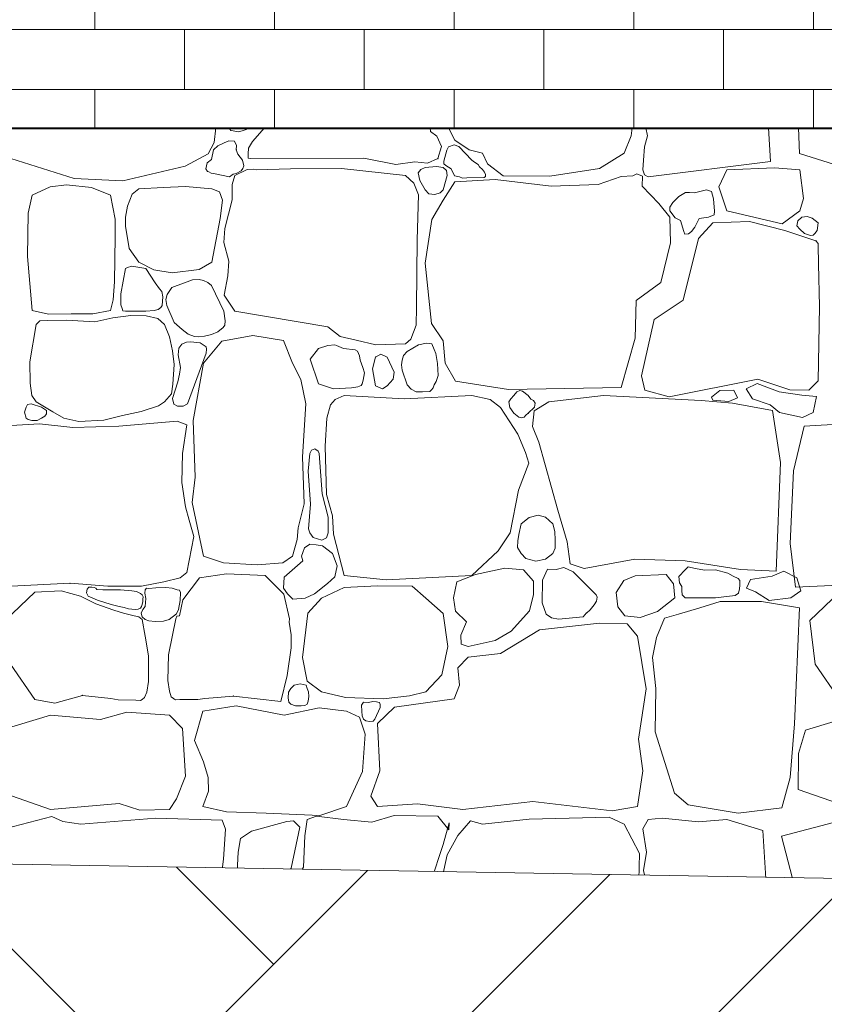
# Model space of a CAD drawing. Header units: millimetres. Extents: x 16408 to 39505, y -6861 to 26364.
# Tile 7 of 85: x 19848 to 20748, y -5560 to -4458. Entities that reach past the tile are written whole.
import ezdxf

# ---------------------------------------------------------------- set-up
doc = ezdxf.new("R2010")
doc.units = ezdxf.units.MM
doc.header["$MEASUREMENT"] = 0
doc.linetypes.add('Wipeout_Contour', pattern=[1000, 0, -1000])
doc.layers.add('0_Nr_pióra__102', color=7, linetype='Continuous', lineweight=5, true_color=0xcccccc)
doc.layers.add('_elementy3d_Nr_pióra__102', color=7, linetype='Continuous', lineweight=5, true_color=0xcccccc)
for name, color, linetype, lineweight in [('0_Nr_pióra__2', 8, 'Continuous', 5), ('0_Nr_pióra__93', 7, 'Continuous', 13), ('_elementy3d_Nr_pióra__2', 8, 'Continuous', 5)]:
    doc.layers.add(name, color=color, linetype=linetype, lineweight=lineweight)
doc.layers.add('_elementy3d', color=7, linetype='Continuous')

# ---------------------------------------------------------------- blocks, each defined once
blk = doc.blocks.new('*X2')
at = {"layer": '_elementy3d_Nr_pióra__102', "color": 254, "linetype": 'Continuous', "lineweight": 5, "true_color": 0xcccccc}
for p, q in [((20067, -4578.7), (20065.2, -4595.4)), ((20081.4, -4578.7), (20081.6, -4578.8)), ((20081.6, -4578.8), (20083.8, -4581.8)), ((20083.8, -4581.8), (20086.6, -4582.4)), ((20086.6, -4582.4), (20092.2, -4583.4)), ((20092.2, -4583.4), (20096.7, -4582.1)), ((20096.7, -4582.1), (20106.4, -4578.7)), ((20121.7, -4578.7), (20108.3, -4594.2)), ((20307.4, -4582.8), (20306.8, -4578.7)), ((20314.4, -4588.3), (20307.4, -4582.8)), ((20327.6, -4578.7), (20334.4, -4592.7)), ((20531.8, -4588), (20532.9, -4578.7)), ((20548, -4578.7), (20550, -4587.7)), ((20687.8, -4616.5), (20685.5, -4578.7)), ((20720, -4607.6), (20718.8, -4578.7)), ((20081.7, -4593.6), (20076.4, -4595.8)), ((20088.2, -4593.7), (20081.7, -4593.6)), ((20090.3, -4598.6), (20088.2, -4593.7)), ((20108.3, -4594.2), (20103.9, -4601.7)), ((20319.6, -4599.6), (20314.4, -4588.3)), ((20334.4, -4592.7), (20350.5, -4603.4)), ((20523.9, -4607.3), (20531.8, -4588)), ((20550, -4587.7), (20546.5, -4600.1)), ((20065.2, -4595.4), (20058.5, -4607.8)), ((20064.7, -4603.4), (20062.2, -4614.2)), ((20069.3, -4599), (20064.7, -4603.4)), ((20076.4, -4595.8), (20069.3, -4599)), ((20090, -4603.4), (20090.3, -4598.6)), ((20091.7, -4608.3), (20090, -4603.4)), ((20103.9, -4601.7), (20103.3, -4608)), ((20315.6, -4613.3), (20319.6, -4599.6)), ((20325.4, -4603.9), (20322.2, -4616.2)), ((20327.6, -4600.1), (20325.4, -4603.9)), ((20333.6, -4598), (20327.6, -4600.1)), ((20338.9, -4599.6), (20333.6, -4598)), ((20353.4, -4614.9), (20338.9, -4599.6)), ((20350.5, -4603.4), (20365.4, -4607.3)), ((20546.5, -4600.1), (20545.5, -4615.2)), ((19908.9, -4635.5), (19820, -4607.6)), ((20058.5, -4607.8), (20033, -4621.9)), ((20062.2, -4614.2), (20057.5, -4618)), ((20096.9, -4615.2), (20091.7, -4608.3)), ((20098.4, -4621.5), (20096.9, -4615.2)), ((20103.3, -4608), (20103.2, -4612.9)), ((20103.2, -4612.9), (20105.8, -4613.3)), ((20105.8, -4613.3), (20232.6, -4613)), ((20232.6, -4613), (20268.6, -4620)), ((20268.6, -4620), (20289.9, -4617)), ((20289.9, -4617), (20304, -4618.5)), ((20304, -4618.5), (20315.6, -4613.3)), ((20322.2, -4616.2), (20322.4, -4619.3)), ((20356.5, -4617.2), (20353.4, -4614.9)), ((20365.4, -4607.3), (20371.1, -4619)), ((20496.2, -4624.4), (20523.9, -4607.3)), ((20545.5, -4615.2), (20544.9, -4625.8)), ((20550.9, -4633.6), (20687.8, -4616.5)), ((20808.9, -4635.5), (20720, -4607.6)), ((20033, -4621.9), (19963.2, -4638.2)), ((20057.5, -4618), (20056.1, -4624.7)), ((20056.1, -4624.7), (20058, -4627.8)), ((20058, -4627.8), (20059.3, -4628.2)), ((20102.1, -4625.5), (20088.5, -4632.3)), ((20090, -4629.9), (20095.5, -4626.9)), ((20095.5, -4626.9), (20097.3, -4624.3)), ((20097.3, -4624.3), (20098.4, -4621.5)), ((20109, -4625.1), (20102.1, -4625.5)), ((20112.3, -4625.7), (20109, -4625.1)), ((20150.7, -4624.7), (20112.3, -4625.7)), ((20207.9, -4624.4), (20150.7, -4624.7)), ((20279.2, -4632.3), (20207.9, -4624.4)), ((20296.4, -4625.5), (20293.6, -4629.4)), ((20301.5, -4623.4), (20296.4, -4625.5)), ((20314.1, -4622.1), (20301.5, -4623.4)), ((20321.6, -4623.4), (20314.1, -4622.1)), ((20325.2, -4626.8), (20321.6, -4623.4)), ((20322.4, -4619.3), (20324.3, -4621)), ((20324.3, -4621), (20330.4, -4624.7)), ((20326.1, -4632.2), (20325.2, -4626.8)), ((20330.4, -4624.7), (20334.3, -4632.7)), ((20360.8, -4620), (20356.5, -4617.2)), ((20362.3, -4622.7), (20360.8, -4620)), ((20365.4, -4625.4), (20362.3, -4622.7)), ((20367.7, -4628.6), (20365.4, -4625.4)), ((20371.1, -4619), (20388.7, -4632.6)), ((20440.7, -4633.1), (20496.2, -4624.4)), ((20544.9, -4625.8), (20546.6, -4631.4)), ((20638.6, -4625.8), (20630, -4644.8)), ((20692, -4623.8), (20638.6, -4625.8)), ((20720.3, -4625.8), (20692, -4623.8)), ((20724.4, -4658), (20720.3, -4625.8)), ((19963.2, -4638.2), (19908.9, -4635.5)), ((20059.3, -4628.2), (20062, -4629.6)), ((20062, -4629.6), (20064.7, -4629.9)), ((20064.7, -4629.9), (20082.5, -4633.8)), ((20082.5, -4633.8), (20086.4, -4630.9)), ((20088.5, -4632.3), (20085.6, -4642.3)), ((20086.4, -4630.9), (20090, -4629.9)), ((20288.8, -4640.8), (20279.2, -4632.3)), ((20293.6, -4629.4), (20295.4, -4637.9)), ((20295.4, -4637.9), (20301.5, -4648.2)), ((20321.6, -4648.2), (20326.1, -4632.2)), ((20334.3, -4632.7), (20339.9, -4633.8)), ((20379.5, -4636.8), (20334.4, -4639.3)), ((20339.9, -4633.8), (20343.2, -4635.2)), ((20343.2, -4635.2), (20348.1, -4634.9)), ((20348.1, -4634.9), (20367.5, -4634.3)), ((20367.5, -4634.3), (20369, -4633.2)), ((20368.9, -4631.2), (20367.7, -4628.6)), ((20369, -4633.2), (20368.9, -4631.2)), ((20442.4, -4644), (20379.5, -4636.8)), ((20388.7, -4632.6), (20440.7, -4633.1)), ((20520.7, -4633.3), (20494.7, -4642.2)), ((20533.8, -4632.5), (20520.7, -4633.3)), ((20538.2, -4630.2), (20533.8, -4632.5)), ((20544.6, -4632.9), (20538.2, -4630.2)), ((20544.2, -4644), (20544.6, -4632.9)), ((20546.6, -4631.4), (20550.9, -4633.6)), ((19882, -4644.8), (19861.7, -4654.4)), ((19900.2, -4642.7), (19882, -4644.8)), ((19928, -4645.5), (19900.2, -4642.7)), ((19949.4, -4654.4), (19928, -4645.5)), ((19981.2, -4647.2), (19973.7, -4653.1)), ((20008.1, -4645.5), (19981.2, -4647.2)), ((20033.4, -4644.6), (20008.1, -4645.5)), ((20062.6, -4647.2), (20033.4, -4644.6)), ((20071.3, -4650.5), (20062.6, -4647.2)), ((20085.6, -4642.3), (20085.3, -4659.4)), ((20293.8, -4653.8), (20288.8, -4640.8)), ((20301.5, -4648.2), (20305.5, -4652.8)), ((20318.1, -4651.6), (20321.6, -4648.2)), ((20334.4, -4639.3), (20321.6, -4659.8)), ((20494.7, -4642.2), (20442.4, -4644)), ((20562.6, -4663.5), (20544.2, -4644)), ((20616.1, -4648.2), (20602.7, -4651.7)), ((20621.7, -4650.1), (20616.1, -4648.2)), ((20623.9, -4658.4), (20621.7, -4650.1)), ((20630, -4644.8), (20638.6, -4671.9)), ((19861.7, -4654.4), (19857.4, -4674.5)), ((19954.6, -4681.1), (19949.4, -4654.4)), ((19973.7, -4653.1), (19968.2, -4666.7)), ((20074.5, -4659.7), (20071.3, -4650.5)), ((20072.1, -4680.3), (20074.5, -4659.7)), ((20085.3, -4659.4), (20077.2, -4691.5)), ((20292.5, -4704.2), (20293.8, -4653.8)), ((20305.5, -4652.8), (20312, -4653.5)), ((20321.6, -4659.8), (20308.7, -4681.6)), ((20312, -4653.5), (20318.1, -4651.6)), ((20585.1, -4655.8), (20578.4, -4662.5)), ((20592.4, -4651.2), (20585.1, -4655.8)), ((20597, -4651.1), (20592.4, -4651.2)), ((20602.7, -4651.7), (20597, -4651.1)), ((20624.8, -4672), (20623.9, -4658.4)), ((20720.3, -4671.9), (20724.4, -4658)), ((19968.2, -4666.7), (19966.1, -4678.8)), ((20574.9, -4678.7), (20562.6, -4663.5)), ((20578.4, -4662.5), (20574.9, -4667.7)), ((20574.9, -4667.7), (20574.9, -4671.9)), ((20574.9, -4671.9), (20580.8, -4679.5)), ((20624.6, -4676.1), (20624.8, -4672)), ((20638.6, -4671.9), (20700.5, -4686.5)), ((20700.5, -4686.5), (20720.3, -4671.9)), ((19857.4, -4674.5), (19856.4, -4723)), ((19954.4, -4700.9), (19954.6, -4681.1)), ((19966.1, -4678.8), (19966.3, -4689)), ((20062.6, -4729.2), (20072.1, -4680.3)), ((20308.7, -4681.6), (20301.5, -4730.4)), ((20575.9, -4707.6), (20574.9, -4678.7)), ((20580.8, -4679.5), (20586.8, -4682.5)), ((20586.8, -4682.5), (20590.5, -4694.8)), ((20602.8, -4689.9), (20607.7, -4680.5)), ((20607.7, -4680.5), (20618.3, -4678.7)), ((20618.3, -4678.7), (20624.6, -4676.1)), ((20717.2, -4688.6), (20718.2, -4682.8)), ((20718.2, -4682.8), (20722.6, -4678.7)), ((20722.6, -4678.7), (20728.6, -4678)), ((20728.6, -4678), (20734.2, -4680)), ((20734.2, -4680), (20740.8, -4685.1)), ((19966.3, -4689), (19970.4, -4714.1)), ((20077.2, -4691.5), (20076.1, -4707.2)), ((20599.3, -4694.9), (20602.8, -4689.9)), ((20623, -4685.1), (20607.1, -4702.9)), ((20664.1, -4683.6), (20623, -4685.1)), ((20703.7, -4693.8), (20664.1, -4683.6)), ((20730.5, -4702.9), (20703.7, -4693.8)), ((20720.3, -4692.4), (20717.2, -4688.6)), ((20725.8, -4697), (20720.3, -4692.4)), ((20739.7, -4693.6), (20737.1, -4697.3)), ((20740.8, -4685.1), (20739.7, -4693.6)), ((19953.7, -4751.1), (19954.4, -4700.9)), ((20291.8, -4779.6), (20292.5, -4704.2)), ((20607.1, -4702.9), (20589.8, -4771.8)), ((20590.5, -4694.8), (20591.9, -4698)), ((20591.9, -4698), (20595.8, -4697.6)), ((20595.8, -4697.6), (20599.3, -4694.9)), ((20732.5, -4699.4), (20725.8, -4697)), ((20738.5, -4705.2), (20730.5, -4702.9)), ((20735.5, -4699.1), (20732.5, -4699.4)), ((20737.1, -4697.3), (20735.5, -4699.1)), ((20741.1, -4708.2), (20738.5, -4705.2)), ((19970.4, -4714.1), (19981.2, -4729.2)), ((20076.1, -4707.2), (20081.6, -4728.2)), ((20564.8, -4752), (20575.9, -4707.6)), ((20741.1, -4710.6), (20741.1, -4708.2)), ((20741.4, -4730.9), (20741.1, -4710.6)), ((19856.4, -4723), (19861.7, -4783.2)), ((19966.3, -4736.4), (19961, -4764.8)), ((19968.2, -4735.1), (19966.3, -4736.4)), ((19973.3, -4733.7), (19968.2, -4735.1)), ((19988.9, -4736.4), (19973.3, -4733.7)), ((19981.2, -4729.2), (19998, -4737.8)), ((19999.5, -4752.4), (19988.9, -4736.4)), ((19998, -4737.8), (20018.5, -4741.1)), ((20018.5, -4741.1), (20048.6, -4737.5)), ((20048.6, -4737.5), (20062.6, -4729.2)), ((20081.6, -4728.2), (20080.7, -4744.6)), ((20301.5, -4730.4), (20308.4, -4798)), ((20742.4, -4778.7), (20741.4, -4730.9)), ((20040.9, -4749), (20017.9, -4757.4)), ((20048.5, -4748.7), (20040.9, -4749)), ((20053.3, -4749.8), (20048.5, -4748.7)), ((20080.7, -4744.6), (20076.4, -4766.1)), ((19952.2, -4771.2), (19953.7, -4751.1)), ((20004.1, -4758.9), (19999.5, -4752.4)), ((20006.9, -4762), (20004.1, -4758.9)), ((20017.9, -4757.4), (20012.6, -4765.5)), ((20058.4, -4752), (20053.3, -4749.8)), ((20062.5, -4755.4), (20058.4, -4752)), ((20076, -4784), (20062.5, -4755.4)), ((20537.3, -4772.3), (20564.8, -4752)), ((19949.4, -4783.2), (19952.2, -4771.2)), ((19961, -4764.8), (19960.8, -4776.9)), ((20007.8, -4768), (20006.9, -4762)), ((20007, -4777.8), (20007.8, -4768)), ((20012.6, -4765.5), (20011.4, -4770.9)), ((20011.4, -4770.9), (20012.3, -4777.6)), ((20076.4, -4766.1), (20088.5, -4783.9)), ((19960.8, -4776.9), (19962.3, -4781.1)), ((19962.3, -4781.1), (19963.3, -4783.5)), ((19998.2, -4783.2), (20002.6, -4782.2)), ((20002.6, -4782.2), (20005.8, -4779.8)), ((20005.8, -4779.8), (20007, -4777.8)), ((20012.3, -4777.6), (20020.6, -4796.8)), ((20291.3, -4799.7), (20291.8, -4779.6)), ((20536.3, -4814.1), (20537.3, -4772.3)), ((20589.8, -4771.8), (20557.6, -4793.3)), ((20740.9, -4862.2), (20742.4, -4778.7)), ((19861.7, -4783.2), (19879.9, -4787.3)), ((19879.9, -4787.3), (19905.4, -4787)), ((19905.4, -4787), (19929.5, -4786.9)), ((19929.5, -4786.9), (19949.4, -4783.2)), ((19951.8, -4791.7), (19931.8, -4796.1)), ((19972.2, -4788.9), (19951.8, -4791.7)), ((19963.3, -4783.5), (19966.3, -4784)), ((19966.3, -4784), (19988.9, -4784)), ((19989.2, -4789.2), (19972.2, -4788.9)), ((19988.9, -4784), (19998.2, -4783.2)), ((20002.4, -4792.1), (19989.2, -4789.2)), ((20009.6, -4798.9), (20002.4, -4792.1)), ((20077.7, -4794.9), (20076, -4784)), ((20088.5, -4783.9), (20192.5, -4801.6)), ((20557.6, -4793.3), (20543.5, -4856.5)), ((19866.4, -4798.9), (19859.1, -4840.8)), ((19870.2, -4794.7), (19866.4, -4798.9)), ((19879.2, -4794.4), (19870.2, -4794.7)), ((19900, -4794.1), (19879.2, -4794.4)), ((19931.8, -4796.1), (19900, -4794.1)), ((20015.4, -4812.6), (20009.6, -4798.9)), ((20020.6, -4796.8), (20029.5, -4804.4)), ((20029.5, -4804.4), (20036.4, -4809.8)), ((20069.4, -4807.2), (20075.4, -4802.2)), ((20075.4, -4802.2), (20077.1, -4799.6)), ((20077.1, -4799.6), (20077.7, -4794.9)), ((20192.5, -4801.6), (20206.3, -4812.5)), ((20285.3, -4815.5), (20291.3, -4799.7)), ((20308.4, -4798), (20321.3, -4817.1)), ((20018.8, -4828.6), (20015.4, -4812.6)), ((20036.4, -4809.8), (20043.2, -4812.3)), ((20043.2, -4812.3), (20047.4, -4812.6)), ((20047.4, -4812.6), (20054.6, -4812.1)), ((20054.6, -4812.1), (20062.2, -4810.3)), ((20062.2, -4810.3), (20069.4, -4807.2)), ((20108.6, -4811.4), (20073.9, -4817.8)), ((20142.7, -4816.9), (20108.6, -4811.4)), ((20206.3, -4812.5), (20224.1, -4816.7)), ((20520.7, -4869.6), (20536.3, -4814.1)), ((20025.9, -4825.3), (20025.2, -4833)), ((20029, -4821), (20025.9, -4825.3)), ((20034.3, -4818.8), (20029, -4821)), ((20039, -4818.2), (20034.3, -4818.8)), ((20049.6, -4819.4), (20039, -4818.2)), ((20056.4, -4823.8), (20049.6, -4819.4)), ((20073.9, -4817.8), (20053.3, -4842.1)), ((20056.7, -4826.7), (20056.4, -4823.8)), ((20152.9, -4842.1), (20142.7, -4816.9)), ((20181.9, -4826), (20172.7, -4837.7)), ((20192.4, -4822.4), (20181.9, -4826)), ((20200.4, -4821.8), (20192.4, -4822.4)), ((20202.2, -4822.6), (20200.4, -4821.8)), ((20210.1, -4826), (20202.2, -4822.6)), ((20223, -4827.5), (20210.1, -4826)), ((20224.1, -4816.7), (20246.1, -4821.7)), ((20246.1, -4821.7), (20279.2, -4820.6)), ((20279.2, -4820.6), (20285.3, -4815.5)), ((20293.9, -4821.8), (20281.2, -4829.2)), ((20302.7, -4819.8), (20293.9, -4821.8)), ((20308.9, -4820.7), (20302.7, -4819.8)), ((20311.4, -4826.8), (20308.9, -4820.7)), ((20321.3, -4817.1), (20323.8, -4842.1)), ((20020.7, -4843.8), (20018.8, -4828.6)), ((20025.2, -4833), (20027.5, -4847)), ((20035.5, -4887.9), (20056.3, -4830.9)), ((20056.3, -4830.9), (20056.7, -4826.7)), ((20225.5, -4828.7), (20223, -4827.5)), ((20227.8, -4834.2), (20225.5, -4828.7)), ((20228.7, -4838.9), (20227.8, -4834.2)), ((20245.8, -4835.4), (20242.6, -4848.6)), ((20251.9, -4832.2), (20245.8, -4835.4)), ((20258.9, -4835.4), (20251.9, -4832.2)), ((20266.8, -4852.3), (20258.9, -4835.4)), ((20277.1, -4833.5), (20275.6, -4838.9)), ((20281.2, -4829.2), (20277.1, -4833.5)), ((20313.2, -4831.4), (20311.4, -4826.8)), ((20315.3, -4842.7), (20313.2, -4831.4)), ((19859.1, -4840.8), (19859.5, -4864.6)), ((20019.1, -4865.9), (20020.7, -4843.8)), ((20027.5, -4847), (20026.4, -4854.4)), ((20053.3, -4842.1), (20041.7, -4906.5)), ((20162.1, -4860.7), (20152.9, -4842.1)), ((20172.7, -4837.7), (20181.9, -4865.4)), ((20231.8, -4847), (20228.7, -4838.9)), ((20233.4, -4853), (20231.8, -4847)), ((20275.6, -4838.9), (20274.8, -4844.1)), ((20274.8, -4844.1), (20275.7, -4850)), ((20315.9, -4856), (20315.3, -4842.7)), ((20323.8, -4842.1), (20335.4, -4862.4)), ((20026.4, -4854.4), (20024.8, -4863)), ((20232.1, -4861.4), (20233.4, -4853)), ((20242.6, -4848.6), (20245.8, -4867.6)), ((20265.6, -4860.2), (20266.8, -4852.3)), ((20275.7, -4850), (20281.2, -4866.4)), ((20313.6, -4862.6), (20315.9, -4856)), ((20543.5, -4856.5), (20547.2, -4872.6)), ((19859.5, -4864.6), (19861.5, -4878.5)), ((20017.5, -4876.4), (20019.1, -4865.9)), ((20024.8, -4863), (20018.7, -4881.8)), ((20167.8, -4887.9), (20162.1, -4860.7)), ((20181.9, -4865.4), (20198.7, -4871.1)), ((20198.7, -4871.1), (20219, -4869.9)), ((20219, -4869.9), (20226.2, -4868.6)), ((20226.2, -4868.6), (20229.6, -4867.3)), ((20229.6, -4867.3), (20230.7, -4865.4)), ((20230.7, -4865.4), (20232.1, -4861.4)), ((20245.8, -4867.6), (20253.6, -4870.9)), ((20253.6, -4870.9), (20258.9, -4867.6)), ((20258.9, -4867.6), (20265.6, -4860.2)), ((20281.2, -4866.4), (20285.8, -4871.4)), ((20308.4, -4872.1), (20310.2, -4869.7)), ((20310.2, -4869.7), (20311.4, -4866.4)), ((20311.4, -4866.4), (20313.6, -4862.6)), ((20335.4, -4862.4), (20394.6, -4871.6)), ((20394.6, -4871.6), (20520.7, -4869.6)), ((20574.4, -4880), (20673.5, -4860.2)), ((20672.6, -4864.9), (20660.5, -4871.1)), ((20697.3, -4874.4), (20672.6, -4864.9)), ((20673.5, -4860.2), (20709.2, -4872.1)), ((20730.5, -4872.6), (20740.9, -4862.2)), ((19861.5, -4878.5), (19866.4, -4885.4)), ((20009.6, -4885.4), (20017.5, -4876.4)), ((20210.6, -4878.5), (20200.7, -4883)), ((20278, -4882.2), (20210.6, -4878.5)), ((20353.4, -4878.5), (20278, -4882.2)), ((20285.8, -4871.4), (20291.1, -4874.2)), ((20291.1, -4874.2), (20298.5, -4874.3)), ((20298.5, -4874.3), (20306.7, -4874.1)), ((20306.7, -4874.1), (20308.4, -4872.1)), ((20374.1, -4883), (20353.4, -4878.5)), ((20400.6, -4878.5), (20397, -4882.2)), ((20403.9, -4874.3), (20400.6, -4878.5)), ((20407.1, -4872.9), (20403.9, -4874.3)), ((20410.2, -4873.6), (20407.1, -4872.9)), ((20416.7, -4878.5), (20410.2, -4873.6)), ((20419.4, -4882.4), (20416.7, -4878.5)), ((20500.9, -4878.5), (20439.7, -4885.7)), ((20610.1, -4884), (20500.9, -4878.5)), ((20547.2, -4872.6), (20574.4, -4880)), ((20621.7, -4880.2), (20630.8, -4872.9)), ((20623.2, -4883.5), (20621.7, -4880.2)), ((20630.8, -4872.9), (20646.7, -4872.3)), ((20650.8, -4881.1), (20641.1, -4885)), ((20646.7, -4872.3), (20650.8, -4881.1)), ((20660.5, -4871.1), (20667.6, -4882.3)), ((20722.7, -4877.9), (20697.3, -4874.4)), ((20709.2, -4872.1), (20730.5, -4872.6)), ((20739.1, -4879.7), (20722.7, -4877.9)), ((20735.3, -4897.6), (20739.1, -4879.7)), ((19854.9, -4891.5), (19853.2, -4897.1)), ((19856.6, -4888.5), (19854.9, -4891.5)), ((19860.6, -4887.8), (19856.6, -4888.5)), ((19872.3, -4891.5), (19860.6, -4887.8)), ((19866.4, -4885.4), (19884.7, -4896.9)), ((19877.9, -4895.2), (19872.3, -4891.5)), ((19983.5, -4896.4), (20003, -4890.1)), ((20003, -4890.1), (20009.6, -4885.4)), ((20018.7, -4881.8), (20020.1, -4888.2)), ((20020.1, -4888.2), (20024.4, -4890.5)), ((20024.4, -4890.5), (20030.5, -4890.2)), ((20030.5, -4890.2), (20035.5, -4887.9)), ((20164, -4947.1), (20167.8, -4887.9)), ((20195.5, -4888.9), (20191.3, -4903.8)), ((20200.7, -4883), (20195.5, -4888.9)), ((20385.5, -4891.9), (20374.1, -4883)), ((20405, -4921.9), (20385.5, -4891.9)), ((20397, -4882.2), (20394.9, -4885.5)), ((20394.9, -4885.5), (20396, -4891.7)), ((20396, -4891.7), (20400.6, -4898.3)), ((20416.7, -4898.3), (20423.7, -4891.5)), ((20422.4, -4884), (20419.4, -4882.4)), ((20424.3, -4887.2), (20422.4, -4884)), ((20439.7, -4885.7), (20423.1, -4895.6)), ((20423.7, -4891.5), (20424.3, -4887.2)), ((20645, -4887.2), (20610.1, -4884)), ((20641.1, -4885), (20623.2, -4883.5)), ((20689.8, -4895.1), (20645, -4887.2)), ((20667.6, -4882.3), (20687.3, -4888.8)), ((20687.3, -4888.8), (20697.6, -4897.6)), ((19853.2, -4897.1), (19854.9, -4903.7)), ((19872.3, -4903.7), (19876, -4901.5)), ((19876, -4901.5), (19877.6, -4898.8)), ((19877.6, -4898.8), (19877.9, -4895.2)), ((19884.7, -4896.9), (19897, -4903.7)), ((19942, -4906.1), (19962.9, -4900.9)), ((19962.9, -4900.9), (19983.5, -4896.4)), ((20400.6, -4898.3), (20406.2, -4902.8)), ((20406.2, -4902.8), (20409, -4903.6)), ((20409, -4903.6), (20411.9, -4902.7)), ((20411.9, -4902.7), (20414, -4900.6)), ((20414, -4900.6), (20416.7, -4898.3)), ((20423.1, -4895.6), (20421.4, -4913.2)), ((20698.8, -4953.3), (20689.8, -4895.1)), ((20697.6, -4897.6), (20723.5, -4902.9)), ((20723.5, -4902.9), (20735.3, -4897.6)), ((19869.9, -4910.2), (19825.1, -4912.9)), ((19854.9, -4903.7), (19857.3, -4905.4)), ((19857.3, -4905.4), (19861.3, -4906.3)), ((19861.3, -4906.3), (19867.2, -4906.6)), ((19867.2, -4906.6), (19872.3, -4903.7)), ((19907.2, -4914.4), (19869.9, -4910.2)), ((19897, -4903.7), (19914.1, -4907.6)), ((19958.8, -4912.7), (19907.2, -4914.4)), ((19914.1, -4907.6), (19942, -4906.1)), ((20024, -4907), (19958.8, -4912.7)), ((20034.9, -4911.1), (20024, -4907)), ((20029.8, -4943.2), (20034.9, -4911.1)), ((20041.7, -4906.5), (20044.2, -4969.7)), ((20191.3, -4903.8), (20189.6, -4935)), ((20421.4, -4913.2), (20428.4, -4930.8)), ((20725.1, -4912.9), (20713.4, -4962.7)), ((20769.9, -4910.2), (20725.1, -4912.9)), ((20413.7, -4942.2), (20405, -4921.9)), ((20189.6, -4935), (20190.8, -4989.2)), ((20428.4, -4930.8), (20449.9, -5006.6)), ((20029.3, -4975.7), (20029.8, -4943.2)), ((20166, -4999.6), (20164, -4947.1)), ((20172.2, -4943.2), (20170.4, -4963.3)), ((20174.1, -4939.7), (20172.2, -4943.2)), ((20178, -4938.3), (20174.1, -4939.7)), ((20181.8, -4940.8), (20178, -4938.3)), ((20182.9, -4943.2), (20181.8, -4940.8)), ((20186, -4988.6), (20182.9, -4943.2)), ((20417.2, -4954.1), (20413.7, -4942.2)), ((20405.8, -4984.5), (20417.2, -4954.1)), ((20694.1, -5074.9), (20698.8, -4953.3)), ((20044.2, -4969.7), (20040.7, -4998.2)), ((20170.4, -4963.3), (20173.1, -4999.9)), ((20713.4, -4962.7), (20709.5, -5044.1)), ((20033.1, -5002.9), (20029.3, -4975.7)), ((20192.8, -5014.7), (20186, -4988.6)), ((20190.8, -4989.2), (20197.5, -5013)), ((20396.4, -5032.1), (20405.8, -4984.5)), ((20040.7, -4998.2), (20053.3, -5058.1)), ((20159.3, -5026.6), (20166, -4999.6)), ((20173.1, -4999.9), (20171, -5027.5)), ((20037.3, -5018.1), (20033.1, -5002.9)), ((20197.5, -5013), (20198.7, -5033.6)), ((20427.9, -5012.2), (20417.6, -5015.1)), ((20436.1, -5014.6), (20427.9, -5012.2)), ((20449.9, -5006.6), (20460.3, -5042.2)), ((20042.6, -5036.1), (20037.3, -5018.1)), ((20192.7, -5032.1), (20192.8, -5014.7)), ((20408.9, -5022.2), (20406.1, -5033.9)), ((20417.6, -5015.1), (20408.9, -5022.2)), ((20444.1, -5022.2), (20436.1, -5014.6)), ((20446.4, -5030.8), (20444.1, -5022.2)), ((20158.1, -5039.5), (20159.3, -5026.6)), ((20171, -5027.5), (20172.2, -5032.1)), ((20172.2, -5032.1), (20175.9, -5037.2)), ((20191, -5037.7), (20192.7, -5032.1)), ((20198.7, -5033.6), (20210.6, -5079.9)), ((20383, -5052.2), (20396.4, -5032.1)), ((20406.1, -5033.9), (20404.9, -5041.2)), ((20446.7, -5040.2), (20446.4, -5030.8)), ((20034.9, -5076.4), (20042.6, -5036.1)), ((20152.9, -5058.1), (20158.1, -5039.5)), ((20172.2, -5044.8), (20166.2, -5048.8)), ((20179.6, -5045.7), (20172.2, -5044.8)), ((20175.9, -5037.2), (20185.9, -5040.3)), ((20186.6, -5046.8), (20179.6, -5045.7)), ((20185.9, -5040.3), (20191, -5037.7)), ((20197.7, -5055.1), (20186.6, -5046.8)), ((20404.9, -5041.2), (20404.8, -5048.6)), ((20446.7, -5049.2), (20446.7, -5040.2)), ((20460.3, -5042.2), (20463.7, -5066.8)), ((20709.5, -5044.1), (20715.5, -5093.1)), ((20164.4, -5054.2), (20163, -5058.4)), ((20166.2, -5048.8), (20164.4, -5054.2)), ((20203, -5069.1), (20197.7, -5055.1)), ((20353.4, -5079.9), (20383, -5052.2)), ((20404.8, -5048.6), (20408.9, -5055.4)), ((20408.9, -5055.4), (20414.1, -5061)), ((20435.9, -5061.7), (20444.1, -5055.4)), ((20444.1, -5055.4), (20446.7, -5049.2)), ((20053.3, -5058.1), (20075.6, -5065.8)), ((20075.6, -5065.8), (20113.3, -5068)), ((20113.3, -5068), (20142, -5065.8)), ((20142, -5065.8), (20152.9, -5058.1)), ((20164.4, -5063.3), (20143.6, -5081.8)), ((20163, -5058.4), (20164.4, -5063.3)), ((20414.1, -5061), (20425.2, -5063.8)), ((20425.2, -5063.8), (20435.9, -5061.7)), ((20463.7, -5066.8), (20479.3, -5072)), ((20479.3, -5072), (20535.8, -5061.6)), ((20535.8, -5061.6), (20592, -5063.5)), ((20592, -5063.5), (20654.2, -5073)), ((20027.3, -5082.4), (20034.9, -5076.4)), ((20049.1, -5082.6), (20079.1, -5077.9)), ((20079.1, -5077.9), (20122.2, -5079.9)), ((20122.2, -5079.9), (20143.2, -5100.9)), ((20200.2, -5081.2), (20203, -5069.1)), ((20210.6, -5079.9), (20257.9, -5084.8)), ((20257.9, -5084.8), (20353.4, -5079.9)), ((20357.5, -5078.7), (20336.9, -5086.8)), ((20390.4, -5071.7), (20357.5, -5078.7)), ((20411.5, -5073.5), (20390.4, -5071.7)), ((20422.6, -5086.3), (20411.5, -5073.5)), ((20438.2, -5072.7), (20432.7, -5085.1)), ((20447.9, -5073), (20438.2, -5072.7)), ((20456.6, -5070.8), (20447.9, -5073)), ((20467, -5075.9), (20456.6, -5070.8)), ((20492.7, -5101.7), (20467, -5075.9)), ((20571, -5078.7), (20536.3, -5080.1)), ((20579.1, -5089.3), (20571, -5078.7)), ((20592, -5073.7), (20585.1, -5080.9)), ((20595.6, -5070.3), (20592, -5073.7)), ((20603.4, -5072.1), (20595.6, -5070.3)), ((20614.1, -5073.9), (20603.4, -5072.1)), ((20626.2, -5073.7), (20614.1, -5073.9)), ((20639.9, -5077.3), (20626.2, -5073.7)), ((20645.8, -5080.6), (20639.9, -5077.3)), ((20654.2, -5073), (20694.1, -5074.9)), ((20689.5, -5080.6), (20702.5, -5075.2)), ((20702.5, -5075.2), (20716.9, -5082.4)), ((19815.5, -5093.1), (19904.2, -5088.6)), ((19904.2, -5088.6), (19946.4, -5091.8)), ((19984.1, -5091.8), (20009.1, -5086.8)), ((20009.1, -5086.8), (20027.3, -5082.4)), ((20030.2, -5107.3), (20049.1, -5082.6)), ((20143.6, -5081.8), (20143, -5093.9)), ((20177.6, -5100.3), (20192.2, -5089)), ((20192.2, -5089), (20200.2, -5081.2)), ((20336.9, -5086.8), (20333.2, -5104.8)), ((20422.4, -5101.2), (20422.6, -5086.3)), ((20432.7, -5085.1), (20432.3, -5110.6)), ((20523.4, -5085.6), (20515.1, -5099)), ((20536.3, -5080.1), (20523.4, -5085.6)), ((20580.5, -5104.9), (20579.1, -5089.3)), ((20585.1, -5080.9), (20585.7, -5088)), ((20585.7, -5088), (20588.6, -5092.1)), ((20651.4, -5083.3), (20645.8, -5080.6)), ((20653.5, -5085.6), (20651.4, -5083.3)), ((20653, -5094.7), (20653.5, -5090.8)), ((20653.5, -5090.8), (20653.5, -5085.6)), ((20660.6, -5094), (20665.3, -5084.2)), ((20665.3, -5084.2), (20689.5, -5080.6)), ((20715.5, -5093.1), (20804.2, -5088.6)), ((20716.9, -5082.4), (20721.6, -5097.2)), ((19864.9, -5098.6), (19831.6, -5130.3)), ((19894.1, -5097), (19864.9, -5098.6)), ((19915.9, -5102.9), (19894.1, -5097)), ((19923.2, -5095.1), (19922.6, -5099.1)), ((19922.6, -5099.1), (19924.3, -5102.9)), ((19925, -5093.1), (19923.2, -5095.1)), ((19928.6, -5092.8), (19925, -5093.1)), ((19931.2, -5093.3), (19928.6, -5092.8)), ((19933.1, -5094.2), (19931.2, -5093.3)), ((19934.2, -5095.4), (19933.1, -5094.2)), ((19940.6, -5095.9), (19934.2, -5095.4)), ((19960.5, -5095.8), (19940.6, -5095.9)), ((19946.4, -5091.8), (19984.1, -5091.8)), ((19973.3, -5097), (19960.5, -5095.8)), ((19978.3, -5097.8), (19973.3, -5097)), ((19982.9, -5100), (19978.3, -5097.8)), ((19984.8, -5101.7), (19982.9, -5100)), ((19985.9, -5103.9), (19984.8, -5101.7)), ((19988, -5095.8), (19987.8, -5099.6)), ((19987.8, -5099.6), (19988.9, -5105.7)), ((19989.8, -5094), (19988, -5095.8)), ((19992.1, -5094.3), (19989.8, -5094)), ((20000, -5093.7), (19992.1, -5094.3)), ((20011.2, -5093.2), (20000, -5093.7)), ((20018.5, -5093.9), (20011.2, -5093.2)), ((20024, -5095.8), (20018.5, -5093.9)), ((20026.4, -5096.2), (20024, -5095.8)), ((20027.6, -5098.8), (20026.4, -5096.2)), ((20027.2, -5107.8), (20027.6, -5098.8)), ((20143, -5093.9), (20147.3, -5100.5)), ((20143.2, -5100.9), (20149.6, -5128.3)), ((20147.3, -5100.5), (20153.3, -5106.2)), ((20167, -5105.2), (20177.6, -5100.3)), ((20210.6, -5093.5), (20185.3, -5105.2)), ((20248.2, -5091.5), (20210.6, -5093.5)), ((20286.9, -5091.8), (20248.2, -5091.5)), ((20302.2, -5105.2), (20286.9, -5091.8)), ((20418.1, -5119.6), (20422.4, -5101.2)), ((20493.7, -5104.3), (20492.7, -5101.7)), ((20515.1, -5099), (20516.7, -5115.1)), ((20588.6, -5092.1), (20588.5, -5096.5)), ((20588.5, -5096.5), (20589, -5101.6)), ((20589, -5101.6), (20592, -5104.9)), ((20648, -5102.2), (20651.9, -5099.6)), ((20651.9, -5099.6), (20653, -5094.7)), ((20671, -5098.3), (20660.6, -5094)), ((20686.2, -5107.7), (20671, -5098.3)), ((20721.6, -5097.2), (20710.4, -5104.8)), ((20764.9, -5098.6), (20731.6, -5130.3)), ((19933, -5111.7), (19915.9, -5102.9)), ((19924.3, -5102.9), (19935, -5107.4)), ((19953, -5118.5), (19933, -5111.7)), ((19935, -5107.4), (19950.1, -5112.2)), ((19950.1, -5112.2), (19959.1, -5114.6)), ((19984.2, -5114.7), (19984.7, -5112.4)), ((19984.7, -5112.4), (19985.4, -5109)), ((19985.4, -5109), (19985.6, -5106.4)), ((19985.6, -5106.4), (19985.9, -5103.9)), ((19988.9, -5105.7), (19988.3, -5114.6)), ((20025.6, -5117.8), (20027.2, -5107.8)), ((20026.4, -5125.2), (20030.2, -5107.3)), ((20153.3, -5106.2), (20167, -5105.2)), ((20185.3, -5105.2), (20170.2, -5122.2)), ((20321.6, -5122.5), (20302.2, -5105.2)), ((20333.2, -5104.8), (20335.2, -5119.8)), ((20432.3, -5110.6), (20436.8, -5123.1)), ((20486, -5118.3), (20490.2, -5112.7)), ((20490.2, -5112.7), (20493.1, -5108.5)), ((20493.1, -5108.5), (20493.7, -5104.3)), ((20561.3, -5120.3), (20580.5, -5104.9)), ((20592, -5104.9), (20626.2, -5104.9)), ((20631.4, -5109.1), (20608.6, -5116.1)), ((20626.2, -5104.9), (20648, -5102.2)), ((20654.4, -5109.1), (20631.4, -5109.1)), ((20677.5, -5109.1), (20654.4, -5109.1)), ((20720.1, -5116.2), (20677.5, -5109.1)), ((20710.4, -5104.8), (20686.2, -5107.7)), ((19964, -5121.9), (19953, -5118.5)), ((19959.1, -5114.6), (19964.8, -5115.6)), ((19975.9, -5125), (19964, -5121.9)), ((19964.8, -5115.6), (19969.4, -5117.1)), ((19969.4, -5117.1), (19976.9, -5117.8)), ((19976.9, -5117.8), (19980.3, -5117.5)), ((19980.3, -5117.5), (19982.9, -5116.3)), ((19982.9, -5116.3), (19984.2, -5114.7)), ((19985.4, -5118.1), (19983.8, -5122)), ((19983.8, -5122), (19984.6, -5126.3)), ((19988.3, -5114.6), (19985.4, -5118.1)), ((20014.8, -5129.3), (20023.2, -5122.7)), ((20023.2, -5122.7), (20025.6, -5117.8)), ((20170.2, -5122.2), (20164.3, -5171.5)), ((20326.8, -5159.4), (20321.6, -5122.5)), ((20335.2, -5119.8), (20347.6, -5131.9)), ((20397.6, -5142.3), (20418.1, -5119.6)), ((20436.8, -5123.1), (20442.5, -5127.3)), ((20478.1, -5126), (20481.9, -5121.8)), ((20481.8, -5122), (20486, -5118.3)), ((20516.7, -5115.1), (20524.7, -5125.2)), ((20541.7, -5127), (20561.3, -5120.3)), ((20584.6, -5123), (20569.2, -5127.6)), ((20608.6, -5116.1), (20584.6, -5123)), ((20714.4, -5245.8), (20720.1, -5116.2)), ((19980.9, -5126), (19975.9, -5125)), ((19984.9, -5129.3), (19980.9, -5126)), ((19984.6, -5126.3), (19988, -5129.3)), ((19988, -5147.7), (19984.9, -5129.3)), ((19988, -5129.3), (19992.4, -5130.6)), ((19992.4, -5130.6), (19999.5, -5131.3)), ((19999.5, -5131.3), (20008.7, -5131.1)), ((20008.7, -5131.1), (20014.8, -5129.3)), ((20018.8, -5146.6), (20022.4, -5128.3)), ((20022.4, -5128.3), (20023.4, -5125.5)), ((20023.4, -5125.5), (20026.4, -5125.2)), ((20149.6, -5128.3), (20149.1, -5132.1)), ((20149.1, -5132.1), (20151.5, -5146.2)), ((20347.6, -5131.9), (20341.4, -5146.5)), ((20496.4, -5133.4), (20429.1, -5140.8)), ((20442.5, -5127.3), (20450.4, -5128.7)), ((20450.4, -5128.7), (20478.1, -5126)), ((20527.4, -5133.9), (20496.4, -5133.4)), ((20524.7, -5125.2), (20541.7, -5127)), ((20538.8, -5147.7), (20527.4, -5133.9)), ((20569.2, -5127.6), (20560.2, -5149.1)), ((20731.6, -5130.3), (20737.5, -5179.3)), ((20379.8, -5152.5), (20397.6, -5142.3)), ((20429.1, -5140.8), (20385.7, -5167.1)), ((19992, -5169.8), (19988, -5147.7)), ((20014.2, -5168.6), (20018.8, -5146.6)), ((20151.5, -5146.2), (20151.6, -5161)), ((20341.4, -5146.5), (20341.6, -5156.9)), ((20341.6, -5156.9), (20349.6, -5159.2)), ((20349.6, -5159.2), (20379.8, -5152.5)), ((20548.4, -5206.7), (20538.8, -5147.7)), ((20560.2, -5149.1), (20555.6, -5171.7)), ((20151.6, -5161), (20147.1, -5191.9)), ((20320.1, -5190.9), (20326.8, -5159.4)), ((20385.7, -5167.1), (20349.6, -5171.3)), ((19992, -5198.6), (19992, -5169.8)), ((20013.4, -5197.5), (20014.2, -5168.6)), ((20164.3, -5171.5), (20169.5, -5198)), ((20349.6, -5171.3), (20337.9, -5183.2)), ((20555.6, -5171.7), (20559.5, -5206.5)), ((19837.5, -5179.3), (19864.9, -5218.6)), ((20337.9, -5183.2), (20339.6, -5202.5)), ((20737.5, -5179.3), (20764.9, -5218.6)), ((19989.9, -5210.3), (19992, -5198.6)), ((20015.2, -5209.2), (20013.4, -5197.5)), ((20147.1, -5191.9), (20139.9, -5220.9)), ((20161.5, -5201.1), (20154.8, -5202.6)), ((20168.2, -5202.7), (20161.5, -5201.1)), ((20169.5, -5198), (20185.3, -5210.2)), ((20302.2, -5210.2), (20320.1, -5190.9)), ((19987.5, -5216.6), (19989.9, -5210.3)), ((20017.4, -5215.5), (20015.2, -5209.2)), ((20148.6, -5210.3), (20148.1, -5216.7)), ((20150.9, -5206.2), (20148.6, -5210.3)), ((20154.8, -5202.6), (20150.9, -5206.2)), ((20169.5, -5206.2), (20168.2, -5202.7)), ((20171, -5210), (20169.5, -5206.2)), ((20171.2, -5215.3), (20171, -5210)), ((20185.3, -5210.2), (20212.3, -5216.6)), ((20283.7, -5214.4), (20302.2, -5210.2)), ((20339.6, -5202.5), (20333.9, -5218.1)), ((20539.8, -5263.2), (20548.4, -5206.7)), ((20559.5, -5206.5), (20558.6, -5255)), ((19864.9, -5218.6), (19887.1, -5222.8)), ((19887.1, -5222.8), (19918, -5214)), ((19918, -5214), (19949.9, -5217.5)), ((19949.9, -5217.5), (19957.9, -5219)), ((19957.9, -5219), (19977.8, -5219.3)), ((19977.8, -5219.3), (19982.9, -5219.9)), ((19982.9, -5219.9), (19984.9, -5218.6)), ((19984.9, -5218.6), (19987.5, -5216.6)), ((20019.9, -5217.6), (20017.4, -5215.5)), ((20021.9, -5219), (20019.9, -5217.6)), ((20027, -5218.5), (20021.9, -5219)), ((20046.9, -5218.7), (20027, -5218.5)), ((20054.9, -5217.5), (20046.9, -5218.7)), ((20086.9, -5214.8), (20054.9, -5217.5)), ((20139.9, -5220.9), (20086.9, -5214.8)), ((20148.1, -5216.7), (20149, -5221.6)), ((20149, -5221.6), (20150.9, -5223.8)), ((20169.5, -5223.8), (20170.5, -5220.5)), ((20170.5, -5220.5), (20171.2, -5215.3)), ((20212.3, -5216.6), (20254.2, -5217.9)), ((20232.5, -5221.6), (20230.1, -5225)), ((20237.8, -5222), (20232.5, -5221.6)), ((20242.9, -5220.9), (20237.8, -5222)), ((20247, -5221.1), (20242.9, -5220.9)), ((20248.3, -5221.6), (20247, -5221.1)), ((20250.3, -5221.9), (20248.3, -5221.6)), ((20250.9, -5224.3), (20250.3, -5221.9)), ((20254.2, -5217.9), (20283.7, -5214.4)), ((20333.9, -5218.1), (20267.1, -5227.3)), ((19967.6, -5232.7), (19938.2, -5240.9)), ((20015.2, -5236.2), (19967.6, -5232.7)), ((20043.4, -5264.4), (20052.6, -5231.7)), ((20052.6, -5231.7), (20090, -5225.8)), ((20090, -5225.8), (20143.5, -5236.2)), ((20143.5, -5236.2), (20182.9, -5228)), ((20150.9, -5223.8), (20156.2, -5225.6)), ((20156.2, -5225.6), (20162.5, -5225.7)), ((20162.5, -5225.7), (20166.6, -5225.3)), ((20166.6, -5225.3), (20169.5, -5223.8)), ((20182.9, -5228), (20213.3, -5231.7)), ((20213.3, -5231.7), (20227.9, -5238.4)), ((20230.1, -5225), (20230.4, -5231.7)), ((20230.4, -5231.7), (20230.9, -5236.9)), ((20245.2, -5240.6), (20251, -5227.7)), ((20267.1, -5227.3), (20248.2, -5245.6)), ((20251, -5227.7), (20250.9, -5224.3)), ((19882.1, -5236.2), (19826.6, -5252.8)), ((19938.2, -5240.9), (19882.1, -5236.2)), ((20030, -5251), (20015.2, -5236.2)), ((20227.9, -5238.4), (20234.4, -5257.5)), ((20230.9, -5236.9), (20232.5, -5240.6)), ((20232.5, -5240.6), (20235.1, -5242.5)), ((20235.1, -5242.5), (20239.2, -5243.4)), ((20239.2, -5243.4), (20243, -5242.8)), ((20243, -5242.8), (20245.2, -5240.6)), ((20782.1, -5236.2), (20726.6, -5252.8)), ((20033.3, -5304.3), (20030, -5251)), ((20248.2, -5245.6), (20250.5, -5298.6)), ((20558.6, -5255), (20580.1, -5323.6)), ((20709.7, -5305.9), (20714.4, -5245.8)), ((20726.6, -5252.8), (20719.1, -5279.2)), ((20053.3, -5288.4), (20043.4, -5264.4)), ((20234.4, -5257.5), (20231.2, -5299.1)), ((20545, -5298.6), (20539.8, -5263.2)), ((20058.5, -5306), (20053.3, -5288.4)), ((20719.1, -5279.2), (20718.6, -5319.5)), ((20231.2, -5299.1), (20213.3, -5338.5)), ((20250.5, -5298.6), (20240.6, -5326.8)), ((20538.8, -5338.5), (20545, -5298.6)), ((20023.1, -5329.8), (20033.3, -5304.3)), ((20058.8, -5321.4), (20058.5, -5306)), ((20700.3, -5340), (20709.7, -5305.9)), ((19818.6, -5319.5), (19882.1, -5341.7)), ((20052.6, -5338.5), (20058.8, -5321.4)), ((20718.6, -5319.5), (20782.1, -5341.7)), ((20015.2, -5341.7), (20023.1, -5329.8)), ((20240.6, -5326.8), (20248.2, -5338.5)), ((20343.6, -5341.7), (20421.9, -5332.8)), ((20421.9, -5332.8), (20510.5, -5343.4)), ((20580.1, -5323.6), (20595.5, -5336.5)), ((19882.1, -5341.7), (19959.2, -5335)), ((19959.2, -5335), (19982.2, -5342.4)), ((19982.2, -5342.4), (20015.2, -5341.7)), ((20079.1, -5344.2), (20052.6, -5338.5)), ((20123.4, -5345.9), (20079.1, -5344.2)), ((20213.3, -5338.5), (20183.4, -5348.4)), ((20248.2, -5338.5), (20292.6, -5335.3)), ((20292.6, -5335.3), (20343.6, -5341.7)), ((20510.5, -5343.4), (20538.8, -5338.5)), ((20595.5, -5336.5), (20651.5, -5345.9)), ((20651.5, -5345.9), (20700.3, -5340)), ((19800, -5371.5), (19883.9, -5349.6)), ((19883.9, -5349.6), (19896.1, -5355.3)), ((19896.1, -5355.3), (19916.1, -5358.3)), ((19916.1, -5358.3), (20000, -5351.6)), ((20000, -5351.6), (20074.1, -5353.8)), ((20074.1, -5353.8), (20078, -5363.7)), ((20146.7, -5355.3), (20107, -5366)), ((20183.4, -5348.4), (20123.4, -5345.9)), ((20154.1, -5354.3), (20146.7, -5355.3)), ((20161.2, -5361.7), (20154.1, -5354.3)), ((20169.5, -5353.1), (20166.8, -5371.2)), ((20179.9, -5349.1), (20169.5, -5353.1)), ((20210.1, -5353.1), (20179.9, -5349.1)), ((20241.8, -5356.1), (20210.1, -5353.1)), ((20266.6, -5348.4), (20241.8, -5356.1)), ((20315.6, -5349.1), (20266.6, -5348.4)), ((20327.8, -5364.7), (20315.6, -5349.1)), ((20352, -5354.6), (20337.7, -5370.9)), ((20365.4, -5358.3), (20352, -5354.6)), ((20417.7, -5352.6), (20365.4, -5358.3)), ((20507.3, -5350.4), (20417.7, -5352.6)), ((20523.9, -5358.3), (20507.3, -5350.4)), ((20550.9, -5352.8), (20544.9, -5363.3)), ((20566.5, -5351.3), (20550.9, -5352.8)), ((20606.9, -5355.6), (20566.5, -5351.3)), ((20638.6, -5353.1), (20606.9, -5355.6)), ((20679.1, -5365.2), (20638.6, -5353.1)), ((20700, -5371.5), (20783.9, -5349.6)), ((20078, -5363.7), (20075.8, -5397.2)), ((20107, -5366), (20094.7, -5374.4)), ((20151.4, -5407.3), (20161.2, -5361.7)), ((20321.3, -5380.8), (20328, -5356.8)), ((20328, -5356.8), (20327.8, -5364.7)), ((20541, -5391), (20523.9, -5358.3)), ((20544.9, -5363.3), (20548.9, -5389.4)), ((20683.5, -5436.8), (20679.1, -5365.2)), ((20094.7, -5374.4), (20092.2, -5389.5)), ((20166.8, -5371.2), (20165.3, -5406.3)), ((20337.7, -5370.9), (20325.8, -5392.5)), ((20716.9, -5437.8), (20700, -5371.5)), ((20307.7, -5422.9), (20321.3, -5380.8)), ((20075.8, -5397.2), (20073, -5418)), ((20092.2, -5389.5), (20090.6, -5418.5)), ((20325.8, -5392.5), (20319.1, -5423.4)), ((20540.3, -5420.7), (20541, -5391)), ((20548.9, -5389.4), (20545.6, -5409.9)), ((20143.6, -5420.1), (20151.4, -5407.3)), ((20165.3, -5406.3), (20157.2, -5420.6)), ((20545.6, -5409.9), (20549.6, -5427.4)), ((20538.5, -5432.3), (20540.3, -5420.7)), ((20307.5, -5425.2), (20307.7, -5422.9)), ((20319.1, -5423.4), (20319.4, -5425.6)), ((20549.6, -5427.4), (20548.8, -5432.6))]:
    blk.add_line(p, q, dxfattribs=at)
for p in [(20090, -4603.4), (20315.6, -4613.3), (20738.5, -4705.2), (20245.8, -4835.4), (20258.9, -4867.6), (20416.7, -4898.3), (19904.2, -5088.6), (19918, -5214), (19984.9, -5218.6), (19984.9, -5218.6), (20019.9, -5217.6), (20019.9, -5217.6), (20086.9, -5214.8)]:
    blk.add_point(p, dxfattribs=at)
blk = doc.blocks.new('Wypełnienie_1_4', base_point=(0, 0))
at = {"color": 254, "linetype": 'Wipeout_Contour', "lineweight": 0, "ltscale": 278566.341843}
blk.add_wipeout([(18435.9, -4578.7), (18435.9, -5378.7), (19256.7, -5392.8), (22737.1, -5500), (26160.9, -5540.6), (26160.9, -2728.7), (24790.9, -2728.7), (24790.9, -3328.7), (23690.9, -3328.7), (23690.9, -4018.5), (22605.8, -4018.5), (22605.8, -4578.7)], dxfattribs=at).dxf.layer = '_elementy3d'
at = {"layer": '_elementy3d_Nr_pióra__2', "color": 8, "linetype": 'Continuous', "lineweight": 5, "flags": 128}
blk.add_lwpolyline([(18435.9, -4578.7), (18435.9, -5378.7), (19256.7, -5392.8), (22737.1, -5500), (26160.9, -5540.6), (26160.9, -2728.7), (24790.9, -2728.7), (24790.9, -3328.7), (23690.9, -3328.7), (23690.9, -4018.5), (22605.8, -4018.5), (22605.8, -4578.7)], close=True, dxfattribs=at)
at = {"layer": '_elementy3d_Nr_pióra__102', "color": 254, "linetype": 'Continuous', "lineweight": 5, "true_color": 0xcccccc}
blk.add_blockref('*X2', (0, 0), dxfattribs=at)

msp = doc.modelspace()

# ---------------------------------------------------------------- block references
at = {"layer": '_elementy3d_Nr_pióra__102', "color": 254, "linetype": 'Continuous', "lineweight": 5, "true_color": 0xcccccc}
msp.add_blockref('Wypełnienie_1_4', (0, 0), dxfattribs=at)

# ---------------------------------------------------------------- next in the draw order: wipeouts: each hides what was drawn before it
at = {"color": 254, "linetype": 'Wipeout_Contour', "lineweight": 0, "ltscale": 205142.762996}
msp.add_wipeout([(22605.8, -4549.2), (23964.4, -5500.2), (23973.3, -5500.5), (23973.3, -5335.1), (22605.8, -4377.8), (21723.3, -3760.7), (20233.8, -3760.7), (20233.8, -3931.1), (21723.3, -3931.1)], dxfattribs=at)

# ---------------------------------------------------------------- next in the draw order: hatches: boundary and pattern name
at = {"layer": '0_Nr_pióra__102', "linetype": 'Continuous', "lineweight": 5, "true_color": 0xcccccc}
h = msp.add_hatch(dxfattribs=at)
h.set_pattern_fill('Cegła___wiązanie_pospoli_00', color=254, style=0, pattern_type=2)
h.set_pattern_definition([(0, (20534.573, -3664.98), (0, 67), []), (90, (20534.57, -3664.98), (-201, 0), [67, -67]), (90, (20635.07, -3597.98), (-201, 0), [67, -201, 67, -67]), (90, (20584.82, -3463.98), (-100.5, 0), [67, -335])])
h.paths.add_polyline_path([(18472.9, -4580), (22615.3, -4580), (22479.3, -4484.8), (22463.8, -4474), (22206, -4293.5), (21979.3, -4134.8), (21956, -4118.5), (21721, -3954), (21721, -3950.9), (21706, -3950.9), (20276.6, -3950.9), (20216.6, -3950.9), (20216.6, -3931.1), (20233.5, -3931.1), (20233.5, -3760.7), (20216.6, -3760.7), (20216.6, -3735.9), (20231.6, -3735.9), (20231.6, -2750), (19976.6, -2750), (19976.6, -2750), (19976.6, -3680), (19669, -3680), (19669, -3780), (19513.4, -3780), (19513.4, -3880), (19368.5, -3880), (19368.5, -3980), (19216.5, -3980), (19216.5, -4080), (19062.2, -4080), (19062.2, -4180), (18917.8, -4180), (18917.8, -4280), (18759.6, -4280), (18759.6, -4380), (18604.5, -4380), (18604.5, -4480), (18472.9, -4480)])

# ---------------------------------------------------------------- next in the draw order: linework, layer by layer
at = {"layer": '0_Nr_pióra__2', "color": 8, "linetype": 'Continuous', "lineweight": 5, "flags": 128}
msp.add_lwpolyline([(18472.9, -4580), (22615.3, -4580), (22479.3, -4484.8), (22463.8, -4474), (22206, -4293.5), (21979.3, -4134.8), (21956, -4118.5), (21721, -3954), (21721, -3950.9), (21706, -3950.9), (20276.6, -3950.9), (20216.6, -3950.9), (20216.6, -3931.1), (20233.5, -3931.1), (20233.5, -3760.7), (20216.6, -3760.7), (20216.6, -3735.9), (20231.6, -3735.9), (20231.6, -2750), (19976.6, -2750), (19976.6, -2750), (19976.6, -3680), (19669, -3680)], dxfattribs=at)

# ---------------------------------------------------------------- next in the draw order: wipeouts: each hides what was drawn before it
at = {"color": 254, "linetype": 'Wipeout_Contour', "lineweight": 0, "ltscale": 62026.028054}
msp.add_wipeout([(19135.1, -5391.1), (19135.1, -5402.2), (21589.3, -5433)], dxfattribs=at)

# ---------------------------------------------------------------- next in the draw order: wipeouts: each hides what was drawn before it
at = {"color": 254, "linetype": 'Wipeout_Contour', "lineweight": 0, "ltscale": 157119.761231}
msp.add_wipeout([(26160.9, -5540.6), (24836.8, -5524.9), (21589.3, -5433), (19135.1, -5391.1), (16936.7, -5378.7), (16936.7, -6373.6), (26160.9, -6373.6)], dxfattribs=at)

# ---------------------------------------------------------------- next in the draw order: hatches: boundary and pattern name
at = {"layer": '0_Nr_pióra__102', "linetype": 'Continuous', "lineweight": 5, "true_color": 0xcccccc}
h = msp.add_hatch(dxfattribs=at)
h.set_pattern_fill('Grunt_0004', color=254, style=0, pattern_type=2)
h.set_pattern_definition([(45, (0, 0), (-413.657, 413.657), []), (45, (-137.9, 137.9), (-827.315, 827.315), []), (45, (-275.8, 275.8), (-827.315, 827.315), []), (135, (-413.66, 413.66), (137.8858, 137.8858), [585, -585])])
h.paths.add_polyline_path([(26160.9, -5540.6), (24836.8, -5524.9), (21589.3, -5433), (19135.1, -5391.1), (16936.7, -5378.7), (16936.7, -6373.6), (26160.9, -6373.6)])

# ---------------------------------------------------------------- next in the draw order: linework, layer by layer
at = {"layer": '0_Nr_pióra__93', "color": 7, "linetype": 'Continuous', "lineweight": 13, "flags": 128}
msp.add_lwpolyline([(18435.9, -5378.7), (21589.3, -5433), (24836.8, -5524.9), (26160.9, -5540.6)], dxfattribs=at)

doc.saveas('drawing.dxf')
